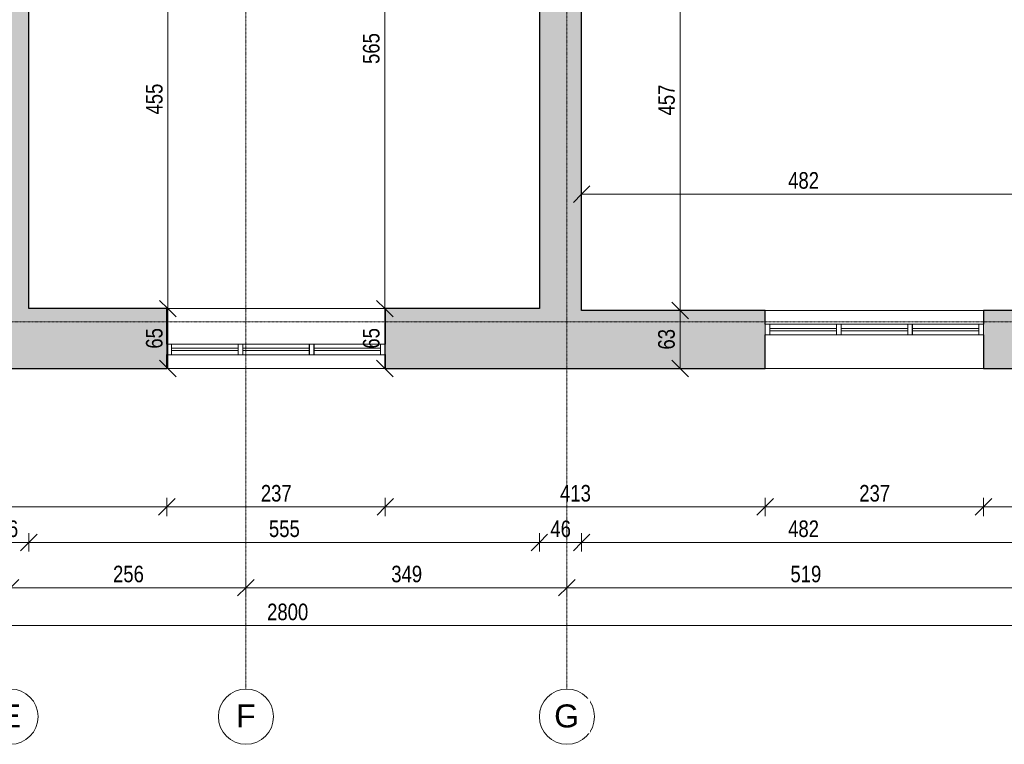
# Model space of a CAD drawing. Header units: centimetres. Extents: x 14852 to 18341, y -10824 to -8518.
# Tile 6 of 20: x 16230 to 17300, y -10824 to -10037. Entities that reach past the tile are written whole.
import ezdxf

# ---------------------------------------------------------------- set-up
doc = ezdxf.new("R2010")
doc.units = ezdxf.units.CM
doc.linetypes.add('Linia siatki', pattern=[0.9925, 0.47, -0.2175, 0.0875, -0.2175])
for name, color, linetype, lineweight in [('A-ANNO-DIMS', 211, 'Continuous', 9), ('A-ANNO-DIMS-100', 211, 'Continuous', 9), ('A-GLAZ', 151, 'Continuous', 9), ('A-WALL', 113, 'Continuous', 9), ('A-WALL-PATT', 111, 'Continuous', 25), ('S-GRID', 1, 'Continuous', 9), ('S-GRID-IDEN', 1, 'Continuous', 9)]:
    doc.layers.add(name, color=color, linetype=linetype, lineweight=lineweight)
doc.styles.add('Arial', font='arial.ttf', dxfattribs={"height": 25})
doc.styles.add('Arial_1', font='arial.ttf', dxfattribs={"width": 0.8, "height": 18})
doc.dimstyles.new('Przekątna_-_1_8_mm_Arial', dxfattribs={"dimscale": 30.48, "dimtxt": 18.364669, "dimasz": 0.590551, "dimexe": 0.328084, "dimexo": 0.0625, "dimgap": 0.016404, "dimtad": 1, "dimdec": 0, "dimdsep": 46, "dimtxsty": 'Arial_1', "dimblk1": 'OBLIQUE', "dimblk2": 'OBLIQUE', "dimsah": 1, "dimcen": 0.09, "dimazin": 0, "dimtfac": 1, "dimtdec": 4, "dimtix": 1, "dimtmove": 0, "dimatfit": 3, "dimfxl": 0.328084, "dimfxlon": 1, "dimtvp": 1, "dimtolj": 1, "dimtzin": 0, "dimarcsym": 2})

# ---------------------------------------------------------------- blocks, each defined once
blk = doc.blocks.new('Aluminum_2 szybowe - 160x140-603551-6_Poziom posadzka II pietra inwentaryzacja')
at = {"layer": 'A-GLAZ', "lineweight": 18}
for p, q in [((-132.1, 20.2), (-137.2, 20.2)), ((-137.2, 20.2), (-137.2, 8.7)), ((-132.1, 8.7), (-132.1, 20.2)), ((-59.7, 15.7), (-132.1, 15.7)), ((-132.1, 15.7), (-132.1, 13.2)), ((-132.1, 13.2), (-59.7, 13.2)), ((-54.6, 20.2), (-59.7, 20.2)), ((-59.7, 20.2), (-59.7, 8.7)), ((-59.7, 13.2), (-59.7, 15.7)), ((-54.6, 8.7), (-54.6, 20.2)), ((17.8, 15.7), (-54.6, 15.7)), ((-54.6, 15.7), (-54.6, 13.2)), ((-54.6, 13.2), (17.8, 13.2)), ((22.8, 20.2), (17.8, 20.2)), ((17.8, 20.2), (17.8, 8.7)), ((17.8, 13.2), (17.8, 15.7)), ((22.8, 8.7), (22.8, 20.2)), ((-137.2, 8.7), (-132.1, 8.7)), ((-59.7, 8.7), (-54.6, 8.7)), ((17.8, 8.7), (22.8, 8.7))]:
    blk.add_line(p, q, dxfattribs=at)
at = {"layer": 'A-GLAZ'}
for p, q in [((-132.1, 20.2), (-59.7, 20.2)), ((-54.6, 20.2), (17.8, 20.2)), ((-59.7, 8.7), (-132.1, 8.7)), ((17.8, 8.7), (-54.6, 8.7))]:
    blk.add_line(p, q, dxfattribs=at)
blk = doc.blocks.new('Aluminum_2 szybowe - 160x140-603873-6_Poziom posadzka II pietra inwentaryzacja')
at = {"layer": 'A-GLAZ', "lineweight": 18}
for p, q in [((-132.1, 19.2), (-137.2, 19.2)), ((-137.2, 19.2), (-137.2, 7.7)), ((-132.1, 7.7), (-132.1, 19.2)), ((-59.7, 14.7), (-132.1, 14.7)), ((-132.1, 14.7), (-132.1, 12.2)), ((-132.1, 12.2), (-59.7, 12.2)), ((-54.6, 19.2), (-59.7, 19.2)), ((-59.7, 19.2), (-59.7, 7.7)), ((-59.7, 12.2), (-59.7, 14.7)), ((-54.6, 7.7), (-54.6, 19.2)), ((17.8, 14.7), (-54.6, 14.7)), ((-54.6, 14.7), (-54.6, 12.2)), ((-54.6, 12.2), (17.8, 12.2)), ((22.8, 19.2), (17.8, 19.2)), ((17.8, 19.2), (17.8, 7.7)), ((17.8, 12.2), (17.8, 14.7)), ((22.8, 7.7), (22.8, 19.2)), ((-137.2, 7.7), (-132.1, 7.7)), ((-59.7, 7.7), (-54.6, 7.7)), ((17.8, 7.7), (22.8, 7.7))]:
    blk.add_line(p, q, dxfattribs=at)
at = {"layer": 'A-GLAZ'}
for p, q in [((-132.1, 19.2), (-59.7, 19.2)), ((-54.6, 19.2), (17.8, 19.2)), ((-59.7, 7.7), (-132.1, 7.7)), ((17.8, 7.7), (-54.6, 7.7))]:
    blk.add_line(p, q, dxfattribs=at)
blk = doc.blocks.new('Siatka - M_Symbol siatki - okrąg-11506-6_Poziom posadzka II pietra inwentaryzacja')
at = {"layer": 'S-GRID-IDEN'}
blk.add_circle((0, 0), 0.3, dxfattribs=at)
blk = doc.blocks.new('DIMBLOCK73-6_Poziom posadzka II pietra inwentaryzacja')
at = {"layer": 'A-ANNO-DIMS-100'}
for p, q in [((16005.1, -10566.3), (16005.1, -10556.3)), ((16005.1, -10566.3), (16014.1, -10557.3)), ((16389.6, -10566.3), (16389.6, -10556.3)), ((16389.6, -10566.3), (16398.6, -10557.3)), ((16005.1, -10566.3), (15996.1, -10575.3)), ((16005.1, -10566.3), (16389.6, -10566.3)), ((16005.1, -10566.3), (16005.1, -10576.3)), ((16389.6, -10566.3), (16380.6, -10575.3)), ((16389.6, -10566.3), (16389.6, -10576.3))]:
    blk.add_line(p, q, dxfattribs=at)
at = {"layer": 'A-ANNO-DIMS-100', "color": 0, "insert": (16180.8, -10542.4), "char_height": 18, "width": 39.668, "attachment_point": 1, "line_spacing_factor": 0.941778, "style": 'Arial_1'}
blk.add_mtext('385', dxfattribs=at)
blk = doc.blocks.new('_Oblique')
at = {"color": 0, "linetype": 'ByBlock', "lineweight": -2}
blk.add_line((-0.5, -0.5), (0.5, 0.5), dxfattribs=at)
blk = doc.blocks.new('DIMBLOCK74-6_Poziom posadzka II pietra inwentaryzacja')
at = {"layer": 'A-ANNO-DIMS-100'}
for p, q in [((16389.6, -10566.3), (16389.6, -10556.3)), ((16389.6, -10566.3), (16398.6, -10557.3)), ((16627.1, -10566.3), (16627.1, -10556.3)), ((16627.1, -10566.3), (16636.1, -10557.3)), ((16389.6, -10566.3), (16380.6, -10575.3)), ((16389.6, -10566.3), (16627.1, -10566.3)), ((16389.6, -10566.3), (16389.6, -10576.3)), ((16627.1, -10566.3), (16618.1, -10575.3)), ((16627.1, -10566.3), (16627.1, -10576.3))]:
    blk.add_line(p, q, dxfattribs=at)
at = {"layer": 'A-ANNO-DIMS-100', "color": 0, "insert": (16491.8, -10542.4), "char_height": 18, "width": 39.668, "attachment_point": 1, "line_spacing_factor": 0.941778, "style": 'Arial_1'}
blk.add_mtext('237', dxfattribs=at)
blk = doc.blocks.new('DIMBLOCK75-6_Poziom posadzka II pietra inwentaryzacja')
at = {"layer": 'A-ANNO-DIMS-100'}
for p, q in [((16627.1, -10566.3), (16627.1, -10556.3)), ((16627.1, -10566.3), (16636.1, -10557.3)), ((17040.2, -10566.3), (17040.2, -10556.3)), ((17040.2, -10566.3), (17049.2, -10557.3)), ((16627.1, -10566.3), (16618.1, -10575.3)), ((16627.1, -10566.3), (17040.2, -10566.3)), ((16627.1, -10566.3), (16627.1, -10576.3)), ((17040.2, -10566.3), (17031.2, -10575.3)), ((17040.2, -10566.3), (17040.2, -10576.3))]:
    blk.add_line(p, q, dxfattribs=at)
at = {"layer": 'A-ANNO-DIMS-100', "color": 0, "insert": (16817.1, -10542.4), "char_height": 18, "width": 39.668, "attachment_point": 1, "line_spacing_factor": 0.941778, "style": 'Arial_1'}
blk.add_mtext('413', dxfattribs=at)
blk = doc.blocks.new('DIMBLOCK76-6_Poziom posadzka II pietra inwentaryzacja')
at = {"layer": 'A-ANNO-DIMS-100'}
for p, q in [((17040.2, -10566.3), (17040.2, -10556.3)), ((17040.2, -10566.3), (17049.2, -10557.3)), ((17277.6, -10566.3), (17277.6, -10556.3)), ((17277.6, -10566.3), (17286.6, -10557.3)), ((17040.2, -10566.3), (17031.2, -10575.3)), ((17040.2, -10566.3), (17277.6, -10566.3)), ((17040.2, -10566.3), (17040.2, -10576.3)), ((17277.6, -10566.3), (17268.6, -10575.3)), ((17277.6, -10566.3), (17277.6, -10576.3))]:
    blk.add_line(p, q, dxfattribs=at)
at = {"layer": 'A-ANNO-DIMS-100', "color": 0, "insert": (17142.4, -10542.4), "char_height": 18, "width": 39.668, "attachment_point": 1, "line_spacing_factor": 0.941778, "style": 'Arial_1'}
blk.add_mtext('237', dxfattribs=at)
blk = doc.blocks.new('DIMBLOCK77-6_Poziom posadzka II pietra inwentaryzacja')
at = {"layer": 'A-ANNO-DIMS-100'}
for p, q in [((17277.6, -10566.3), (17277.6, -10556.3)), ((17277.6, -10566.3), (17286.6, -10557.3)), ((17920.6, -10566.3), (17920.6, -10556.3)), ((17920.6, -10566.3), (17929.6, -10557.3)), ((17277.6, -10566.3), (17268.6, -10575.3)), ((17277.6, -10566.3), (17920.6, -10566.3)), ((17277.6, -10566.3), (17277.6, -10576.3)), ((17920.6, -10566.3), (17911.6, -10575.3)), ((17920.6, -10566.3), (17920.6, -10576.3))]:
    blk.add_line(p, q, dxfattribs=at)
at = {"layer": 'A-ANNO-DIMS-100', "color": 0, "insert": (17582.6, -10542.4), "char_height": 18, "width": 39.668, "attachment_point": 1, "line_spacing_factor": 0.941778, "style": 'Arial_1'}
blk.add_mtext('643', dxfattribs=at)
blk = doc.blocks.new('DIMBLOCK82-6_Poziom posadzka II pietra inwentaryzacja')
at = {"layer": 'A-ANNO-DIMS-100'}
for p, q in [((16193.6, -10604.9), (16193.6, -10594.9)), ((16193.6, -10604.9), (16202.6, -10595.9)), ((16239.6, -10604.9), (16239.6, -10594.9)), ((16239.6, -10604.9), (16248.6, -10595.9)), ((16193.6, -10604.9), (16184.6, -10613.9)), ((16193.6, -10604.9), (16239.6, -10604.9)), ((16193.6, -10604.9), (16193.6, -10614.9)), ((16239.6, -10604.9), (16230.6, -10613.9)), ((16239.6, -10604.9), (16239.6, -10614.9))]:
    blk.add_line(p, q, dxfattribs=at)
at = {"layer": 'A-ANNO-DIMS-100', "color": 0, "insert": (16205.6, -10581), "char_height": 18, "width": 26.445, "attachment_point": 1, "line_spacing_factor": 0.941778, "style": 'Arial_1'}
blk.add_mtext('46', dxfattribs=at)
blk = doc.blocks.new('DIMBLOCK83-6_Poziom posadzka II pietra inwentaryzacja')
at = {"layer": 'A-ANNO-DIMS-100'}
for p, q in [((16239.6, -10604.9), (16239.6, -10594.9)), ((16239.6, -10604.9), (16248.6, -10595.9)), ((16794.6, -10604.9), (16794.6, -10594.9)), ((16794.6, -10604.9), (16803.6, -10595.9)), ((16239.6, -10604.9), (16230.6, -10613.9)), ((16239.6, -10604.9), (16794.6, -10604.9)), ((16239.6, -10604.9), (16239.6, -10614.9)), ((16794.6, -10604.9), (16785.6, -10613.9)), ((16794.6, -10604.9), (16794.6, -10614.9))]:
    blk.add_line(p, q, dxfattribs=at)
at = {"layer": 'A-ANNO-DIMS-100', "color": 0, "insert": (16500.6, -10581), "char_height": 18, "width": 39.668, "attachment_point": 1, "line_spacing_factor": 0.941778, "style": 'Arial_1'}
blk.add_mtext('555', dxfattribs=at)
blk = doc.blocks.new('DIMBLOCK84-6_Poziom posadzka II pietra inwentaryzacja')
at = {"layer": 'A-ANNO-DIMS-100'}
for p, q in [((16794.6, -10604.9), (16794.6, -10594.9)), ((16794.6, -10604.9), (16803.6, -10595.9)), ((16840.6, -10604.9), (16840.6, -10594.9)), ((16840.6, -10604.9), (16849.6, -10595.9)), ((16794.6, -10604.9), (16785.6, -10613.9)), ((16794.6, -10604.9), (16840.6, -10604.9)), ((16794.6, -10604.9), (16794.6, -10614.9)), ((16840.6, -10604.9), (16831.6, -10613.9)), ((16840.6, -10604.9), (16840.6, -10614.9))]:
    blk.add_line(p, q, dxfattribs=at)
at = {"layer": 'A-ANNO-DIMS-100', "color": 0, "insert": (16806.6, -10581), "char_height": 18, "width": 26.445, "attachment_point": 1, "line_spacing_factor": 0.941778, "style": 'Arial_1'}
blk.add_mtext('46', dxfattribs=at)
blk = doc.blocks.new('DIMBLOCK85-6_Poziom posadzka II pietra inwentaryzacja')
at = {"layer": 'A-ANNO-DIMS-100'}
for p, q in [((16840.6, -10604.9), (16840.6, -10594.9)), ((16840.6, -10604.9), (16849.6, -10595.9)), ((17322.6, -10604.9), (17322.6, -10594.9)), ((17322.6, -10604.9), (17331.6, -10595.9)), ((16840.6, -10604.9), (16831.6, -10613.9)), ((16840.6, -10604.9), (17322.6, -10604.9)), ((16840.6, -10604.9), (16840.6, -10614.9)), ((17322.6, -10604.9), (17313.6, -10613.9)), ((17322.6, -10604.9), (17322.6, -10614.9))]:
    blk.add_line(p, q, dxfattribs=at)
at = {"layer": 'A-ANNO-DIMS-100', "color": 0, "insert": (17065.1, -10581), "char_height": 18, "width": 39.668, "attachment_point": 1, "line_spacing_factor": 0.941778, "style": 'Arial_1'}
blk.add_mtext('482', dxfattribs=at)
blk = doc.blocks.new('DIMBLOCK92-6_Poziom posadzka II pietra inwentaryzacja')
at = {"layer": 'A-ANNO-DIMS-100'}
for p, q in [((16219.6, -10654.1), (16219.6, -10644.1)), ((16219.6, -10654.1), (16228.6, -10645.1)), ((16475.6, -10654.1), (16475.6, -10644.1)), ((16475.6, -10654.1), (16484.6, -10645.1)), ((16219.6, -10654.1), (16210.6, -10663.1)), ((16219.6, -10654.1), (16475.6, -10654.1)), ((16219.6, -10654.1), (16219.6, -10664.1)), ((16475.6, -10654.1), (16466.6, -10663.1)), ((16475.6, -10654.1), (16475.6, -10664.1))]:
    blk.add_line(p, q, dxfattribs=at)
at = {"layer": 'A-ANNO-DIMS-100', "color": 0, "insert": (16331.1, -10630.2), "char_height": 18, "width": 39.668, "attachment_point": 1, "line_spacing_factor": 0.941778, "style": 'Arial_1'}
blk.add_mtext('256', dxfattribs=at)
blk = doc.blocks.new('DIMBLOCK93-6_Poziom posadzka II pietra inwentaryzacja')
at = {"layer": 'A-ANNO-DIMS-100'}
for p, q in [((16475.6, -10654.1), (16475.6, -10644.1)), ((16475.6, -10654.1), (16484.6, -10645.1)), ((16824.6, -10654.1), (16824.6, -10644.1)), ((16824.6, -10654.1), (16833.6, -10645.1)), ((16475.6, -10654.1), (16466.6, -10663.1)), ((16475.6, -10654.1), (16824.6, -10654.1)), ((16475.6, -10654.1), (16475.6, -10664.1)), ((16824.6, -10654.1), (16815.6, -10663.1)), ((16824.6, -10654.1), (16824.6, -10664.1))]:
    blk.add_line(p, q, dxfattribs=at)
at = {"layer": 'A-ANNO-DIMS-100', "color": 0, "insert": (16633.6, -10630.2), "char_height": 18, "width": 39.668, "attachment_point": 1, "line_spacing_factor": 0.941778, "style": 'Arial_1'}
blk.add_mtext('349', dxfattribs=at)
blk = doc.blocks.new('DIMBLOCK94-6_Poziom posadzka II pietra inwentaryzacja')
at = {"layer": 'A-ANNO-DIMS-100'}
for p, q in [((16824.6, -10654.1), (16824.6, -10644.1)), ((16824.6, -10654.1), (16833.6, -10645.1)), ((17343.6, -10654.1), (17343.6, -10644.1)), ((17343.6, -10654.1), (17352.6, -10645.1)), ((16824.6, -10654.1), (16815.6, -10663.1)), ((16824.6, -10654.1), (17343.6, -10654.1)), ((16824.6, -10654.1), (16824.6, -10664.1)), ((17343.6, -10654.1), (17334.6, -10663.1)), ((17343.6, -10654.1), (17343.6, -10664.1))]:
    blk.add_line(p, q, dxfattribs=at)
at = {"layer": 'A-ANNO-DIMS-100', "color": 0, "insert": (17067.6, -10630.2), "char_height": 18, "width": 39.668, "attachment_point": 1, "line_spacing_factor": 0.941778, "style": 'Arial_1'}
blk.add_mtext('519', dxfattribs=at)
blk = doc.blocks.new('DIMBLOCK97-6_Poziom posadzka II pietra inwentaryzacja')
at = {"layer": 'A-ANNO-DIMS-100'}
for p, q in [((15120.6, -10695.3), (15120.6, -10685.3)), ((15120.6, -10695.3), (15129.6, -10686.3)), ((17920.6, -10695.3), (17920.6, -10685.3)), ((17920.6, -10695.3), (17929.6, -10686.3)), ((15120.6, -10695.3), (15111.6, -10704.3)), ((15120.6, -10695.3), (17920.6, -10695.3)), ((15120.6, -10695.3), (15120.6, -10705.3)), ((17920.6, -10695.3), (17911.6, -10704.3)), ((17920.6, -10695.3), (17920.6, -10705.3))]:
    blk.add_line(p, q, dxfattribs=at)
at = {"layer": 'A-ANNO-DIMS-100', "color": 0, "insert": (16498.6, -10671.4), "char_height": 18, "width": 52.89, "attachment_point": 1, "line_spacing_factor": 0.941778, "style": 'Arial_1'}
blk.add_mtext('2800', dxfattribs=at)
blk = doc.blocks.new('DIMBLOCK141-6_Poziom posadzka II pietra inwentaryzacja')
at = {"layer": 'A-ANNO-DIMS-100'}
for p, q in [((16840.6, -10226.2), (16840.6, -10216.2)), ((16840.6, -10226.2), (16849.6, -10217.2)), ((17322.6, -10226.2), (17322.6, -10216.2)), ((17322.6, -10226.2), (17331.6, -10217.2)), ((16840.6, -10226.2), (16831.6, -10235.2)), ((16840.6, -10226.2), (17322.6, -10226.2)), ((16840.6, -10226.2), (16840.6, -10236.2)), ((17322.6, -10226.2), (17313.6, -10235.2)), ((17322.6, -10226.2), (17322.6, -10236.2))]:
    blk.add_line(p, q, dxfattribs=at)
at = {"layer": 'A-ANNO-DIMS-100', "color": 0, "insert": (17065.1, -10202.3), "char_height": 18, "width": 39.668, "attachment_point": 1, "line_spacing_factor": 0.941778, "style": 'Arial_1'}
blk.add_mtext('482', dxfattribs=at)
blk = doc.blocks.new('DIMBLOCK210-6_Poziom posadzka II pietra inwentaryzacja')
at = {"layer": 'A-ANNO-DIMS-100'}
for p, q in [((16390.8, -10350.7), (16380.8, -10350.7)), ((16390.8, -10350.7), (16381.8, -10341.7)), ((16390.8, -10415.7), (16390.8, -10350.7)), ((16390.8, -10350.7), (16399.8, -10359.7)), ((16390.8, -10350.7), (16400.8, -10350.7)), ((16390.8, -10415.7), (16380.8, -10415.7)), ((16390.8, -10415.7), (16381.8, -10406.7)), ((16390.8, -10415.7), (16399.8, -10424.7)), ((16390.8, -10415.7), (16400.8, -10415.7))]:
    blk.add_line(p, q, dxfattribs=at)
at = {"layer": 'A-ANNO-DIMS-100', "color": 0, "insert": (16366.9, -10394.2), "char_height": 18, "width": 26.445, "attachment_point": 1, "rotation": 90, "line_spacing_factor": 0.941778, "style": 'Arial_1'}
blk.add_mtext('65', dxfattribs=at)
blk = doc.blocks.new('DIMBLOCK211-6_Poziom posadzka II pietra inwentaryzacja')
at = {"layer": 'A-ANNO-DIMS-100'}
for p, q in [((16390.8, -9895.7), (16381.8, -9886.7)), ((16390.8, -9895.7), (16380.8, -9895.7)), ((16390.8, -10350.7), (16390.8, -9895.7)), ((16390.8, -9895.7), (16399.8, -9904.7)), ((16390.8, -9895.7), (16400.8, -9895.7)), ((16390.8, -10350.7), (16380.8, -10350.7)), ((16390.8, -10350.7), (16381.8, -10341.7)), ((16390.8, -10350.7), (16399.8, -10359.7)), ((16390.8, -10350.7), (16400.8, -10350.7))]:
    blk.add_line(p, q, dxfattribs=at)
at = {"layer": 'A-ANNO-DIMS-100', "color": 0, "insert": (16366.9, -10139.7), "char_height": 18, "width": 39.668, "attachment_point": 1, "rotation": 90, "line_spacing_factor": 0.941778, "style": 'Arial_1'}
blk.add_mtext('455', dxfattribs=at)
blk = doc.blocks.new('DIMBLOCK221-6_Poziom posadzka II pietra inwentaryzacja')
at = {"layer": 'A-ANNO-DIMS-100'}
for p, q in [((16626.7, -10350.7), (16616.7, -10350.7)), ((16626.7, -10350.7), (16617.7, -10341.7)), ((16626.7, -10415.7), (16626.7, -10350.7)), ((16626.7, -10350.7), (16635.7, -10359.7)), ((16626.7, -10350.7), (16636.7, -10350.7)), ((16626.7, -10415.7), (16616.7, -10415.7)), ((16626.7, -10415.7), (16617.7, -10406.7)), ((16626.7, -10415.7), (16635.7, -10424.7)), ((16626.7, -10415.7), (16636.7, -10415.7))]:
    blk.add_line(p, q, dxfattribs=at)
at = {"layer": 'A-ANNO-DIMS-100', "color": 0, "insert": (16602.8, -10394.2), "char_height": 18, "width": 26.445, "attachment_point": 1, "rotation": 90, "line_spacing_factor": 0.941778, "style": 'Arial_1'}
blk.add_mtext('65', dxfattribs=at)
blk = doc.blocks.new('DIMBLOCK222-6_Poziom posadzka II pietra inwentaryzacja')
at = {"layer": 'A-ANNO-DIMS-100'}
for p, q in [((16626.7, -9785.7), (16617.7, -9776.7)), ((16626.7, -9785.7), (16616.7, -9785.7)), ((16626.7, -10350.7), (16626.7, -9785.7)), ((16626.7, -9785.7), (16635.7, -9794.7)), ((16626.7, -9785.7), (16636.7, -9785.7)), ((16626.7, -10350.7), (16616.7, -10350.7)), ((16626.7, -10350.7), (16617.7, -10341.7)), ((16626.7, -10350.7), (16635.7, -10359.7)), ((16626.7, -10350.7), (16636.7, -10350.7))]:
    blk.add_line(p, q, dxfattribs=at)
at = {"layer": 'A-ANNO-DIMS-100', "color": 0, "insert": (16602.8, -10084.7), "char_height": 18, "width": 39.668, "attachment_point": 1, "rotation": 90, "line_spacing_factor": 0.941778, "style": 'Arial_1'}
blk.add_mtext('565', dxfattribs=at)
blk = doc.blocks.new('DIMBLOCK241-6_Poziom posadzka II pietra inwentaryzacja')
at = {"layer": 'A-ANNO-DIMS-100'}
for p, q in [((16947.7, -10352.7), (16938.7, -10343.7)), ((16947.7, -10352.7), (16937.7, -10352.7)), ((16947.7, -10415.7), (16947.7, -10352.7)), ((16947.7, -10352.7), (16956.7, -10361.7)), ((16947.7, -10352.7), (16957.7, -10352.7)), ((16947.7, -10415.7), (16937.7, -10415.7)), ((16947.7, -10415.7), (16938.7, -10406.7)), ((16947.7, -10415.7), (16956.7, -10424.7)), ((16947.7, -10415.7), (16957.7, -10415.7))]:
    blk.add_line(p, q, dxfattribs=at)
at = {"layer": 'A-ANNO-DIMS-100', "color": 0, "insert": (16923.8, -10395.2), "char_height": 18, "width": 26.445, "attachment_point": 1, "rotation": 90, "line_spacing_factor": 0.941778, "style": 'Arial_1'}
blk.add_mtext('63', dxfattribs=at)
blk = doc.blocks.new('DIMBLOCK242-6_Poziom posadzka II pietra inwentaryzacja')
at = {"layer": 'A-ANNO-DIMS-100'}
for p, q in [((16947.7, -9895.7), (16938.7, -9886.7)), ((16947.7, -9895.7), (16937.7, -9895.7)), ((16947.7, -10352.7), (16947.7, -9895.7)), ((16947.7, -9895.7), (16956.7, -9904.7)), ((16947.7, -9895.7), (16957.7, -9895.7)), ((16947.7, -10352.7), (16938.7, -10343.7)), ((16947.7, -10352.7), (16937.7, -10352.7)), ((16947.7, -10352.7), (16956.7, -10361.7)), ((16947.7, -10352.7), (16957.7, -10352.7))]:
    blk.add_line(p, q, dxfattribs=at)
at = {"layer": 'A-ANNO-DIMS-100', "color": 0, "insert": (16923.8, -10140.7), "char_height": 18, "width": 39.668, "attachment_point": 1, "rotation": 90, "line_spacing_factor": 0.941778, "style": 'Arial_1'}
blk.add_mtext('457', dxfattribs=at)

msp = doc.modelspace()

# ---------------------------------------------------------------- hatches: boundary and pattern name
at = {"layer": 'A-WALL-PATT', "lineweight": 9}
h = msp.add_hatch(color=256, dxfattribs=at)
h.paths.add_polyline_path([(16239.6, -10415.7), (16239.6, -9542.2), (16193.6, -9542.2), (16193.6, -10415.7)])
h.paths.add_polyline_path([(16239.6, -9452.2), (16239.6, -8812.7), (16193.6, -8812.7), (16193.6, -9452.2), (16236.1, -9452.2)])
h = msp.add_hatch(color=256, dxfattribs=at)
h.paths.add_polyline_path([(16794.6, -10352.7), (16840.6, -10352.7), (16840.6, -9563.7), (16794.6, -9563.7), (16794.6, -10350.7)])
h.paths.add_polyline_path([(16839.6, -9418.7), (16840.6, -9418.7), (16840.6, -8812.7), (16794.6, -8812.7), (16794.6, -9418.7), (16834.7, -9418.7)])
h = msp.add_hatch(color=256, dxfattribs=at)
h.paths.add_polyline_path([(16239.6, -10415.7), (16389.6, -10415.7), (16389.6, -10350.7), (16239.6, -10350.7), (16239.6, -10400.7)])
h.paths.add_polyline_path([(16794.6, -10415.7), (16794.6, -10350.7), (16627.1, -10350.7), (16627.1, -10415.7)])
h = msp.add_hatch(color=256, dxfattribs=at)
h.paths.add_polyline_path([(17277.6, -10415.7), (17342.6, -10415.7), (17342.6, -10352.7), (17277.6, -10352.7), (17277.6, -10379.1)])
h.paths.add_polyline_path([(16794.6, -10415.7), (17040.2, -10415.7), (17040.2, -10352.7), (16794.6, -10352.7)])

# ---------------------------------------------------------------- linework, layer by layer
at = {"layer": 'A-WALL', "lineweight": 25}
for p, q in [((16794.6, -9785.7), (16794.6, -10350.7)), ((16239.6, -10350.7), (16239.6, -9895.7)), ((16840.6, -10352.7), (16840.6, -9895.7)), ((16389.6, -10350.7), (16239.6, -10350.7)), ((16389.6, -10389.3), (16389.6, -10350.7)), ((16794.6, -10350.7), (16627.1, -10350.7)), ((16627.1, -10350.7), (16627.1, -10389.3)), ((17040.2, -10352.7), (16840.6, -10352.7)), ((17040.2, -10367.7), (17040.2, -10352.7)), ((17322.6, -10352.7), (17277.6, -10352.7)), ((17277.6, -10352.7), (17277.6, -10367.7)), ((17040.2, -10415.7), (17040.2, -10379.1)), ((17277.6, -10379.1), (17277.6, -10415.7)), ((16389.6, -10415.7), (16389.6, -10400.7)), ((16627.1, -10400.7), (16627.1, -10415.7)), ((16005.1, -10415.7), (16389.6, -10415.7)), ((16627.1, -10415.7), (17040.2, -10415.7)), ((17277.6, -10415.7), (17920.6, -10415.7))]:
    msp.add_line(p, q, dxfattribs=at)
at = {"layer": 'A-WALL'}
for p, q in [((16389.6, -10350.7), (16627.1, -10350.7)), ((17040.2, -10352.7), (17277.6, -10352.7)), ((16627.1, -10415.7), (16389.6, -10415.7)), ((17277.6, -10415.7), (17040.2, -10415.7))]:
    msp.add_line(p, q, dxfattribs=at)
at = {"layer": 'S-GRID', "linetype": 'Linia siatki'}
for p, q in [((16475.6, -8517.7), (16475.6, -10764.3)), ((16824.6, -8517.7), (16824.6, -10764.3)), ((14852.4, -10365), (18281.3, -10365))]:
    msp.add_line(p, q, dxfattribs=at)

# ---------------------------------------------------------------- block references
at = {"layer": 'A-GLAZ'}
for p in [(17177.3, -10386.9), (17254.8, -10386.9)]:
    msp.add_blockref('Aluminum_2 szybowe - 160x140-603873-6_Poziom posadzka II pietra inwentaryzacja', p, dxfattribs=at)
at = {"layer": 'A-GLAZ', "rotation": 180}
for p in [(16412.5, -10380.6), (16489.9, -10380.6)]:
    msp.add_blockref('Aluminum_2 szybowe - 160x140-603551-6_Poziom posadzka II pietra inwentaryzacja', p, dxfattribs=at)
at = {"layer": 'S-GRID-IDEN', "xscale": 99.99999999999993, "yscale": 99.99999999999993, "zscale": 99.99999999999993, "rotation": 180}
for p in [(16219.6, -10794.3), (16475.6, -10794.3), (16824.6, -10794.3)]:
    msp.add_blockref('Siatka - M_Symbol siatki - okrąg-11506-6_Poziom posadzka II pietra inwentaryzacja', p, dxfattribs=at)

# ---------------------------------------------------------------- dimensions: what is measured, and where the dimension line sits
at = {"layer": 'A-ANNO-DIMS'}
for base, p1, p2, override, picture, middle in [((16626.7, -9785.7), (16616.7, -10350.7), (16616.7, -9785.7), {"dimpost": '<>', "dimfxl": 565}, 'DIMBLOCK222-6_Poziom posadzka II pietra inwentaryzacja', (16617, -10068.2)), ((16390.8, -9895.7), (16380.8, -10350.7), (16380.8, -9895.7), {"dimpost": '<>', "dimfxl": 455}, 'DIMBLOCK211-6_Poziom posadzka II pietra inwentaryzacja', (16381.1, -10123.2)), ((16947.7, -9895.7), (16937.7, -10352.7), (16937.7, -9895.7), {"dimpost": '<>', "dimfxl": 457}, 'DIMBLOCK242-6_Poziom posadzka II pietra inwentaryzacja', (16938, -10124.2)), ((16390.8, -10350.7), (16380.8, -10415.7), (16380.8, -10350.7), {"dimpost": '<>', "dimfxl": 65}, 'DIMBLOCK210-6_Poziom posadzka II pietra inwentaryzacja', (16381.1, -10383.2)), ((16626.7, -10350.7), (16616.7, -10415.7), (16616.7, -10350.7), {"dimpost": '<>', "dimfxl": 65}, 'DIMBLOCK221-6_Poziom posadzka II pietra inwentaryzacja', (16617, -10383.2)), ((16947.7, -10352.7), (16937.7, -10415.7), (16937.7, -10352.7), {"dimpost": '<>', "dimfxl": 63}, 'DIMBLOCK241-6_Poziom posadzka II pietra inwentaryzacja', (16938, -10384.2))]:
    dim = msp.add_linear_dim(base=base, p1=p1, p2=p2, angle=90, dimstyle='Przekątna_-_1_8_mm_Arial', override=override, dxfattribs=at)
    dim.commit()
    dim.dimension.update_dxf_attribs({"geometry": picture, "text_midpoint": middle})
for base, p1, p2, override, picture, middle in [((17322.6, -10226.2), (16840.6, -10216.2), (17322.6, -10216.2), {"dimpost": '<>', "dimfxl": 482}, 'DIMBLOCK141-6_Poziom posadzka II pietra inwentaryzacja', (17081.6, -10216.5)), ((16389.6226, -10566.3161), (16005.0826, -10556.3161), (16389.6226, -10556.3161), {"dimpost": '<>', "dimfxl": 384.54}, 'DIMBLOCK73-6_Poziom posadzka II pietra inwentaryzacja', (16197.3526, -10556.6196)), ((16627.0826, -10566.3161), (16389.6226, -10556.3161), (16627.0826, -10556.3161), {"dimpost": '<>', "dimfxl": 237.46}, 'DIMBLOCK74-6_Poziom posadzka II pietra inwentaryzacja', (16508.3526, -10556.6196)), ((17040.2, -10566.3), (16627.1, -10556.3), (17040.2, -10556.3), {"dimpost": '<>', "dimfxl": 413.08}, 'DIMBLOCK75-6_Poziom posadzka II pietra inwentaryzacja', (16833.6, -10556.6)), ((17277.6, -10566.3), (17040.2, -10556.3), (17277.6, -10556.3), {"dimpost": '<>', "dimfxl": 237.46}, 'DIMBLOCK76-6_Poziom posadzka II pietra inwentaryzacja', (17158.9, -10556.6)), ((17920.6, -10566.3), (17277.6, -10556.3), (17920.6, -10556.3), {"dimpost": '<>', "dimfxl": 643}, 'DIMBLOCK77-6_Poziom posadzka II pietra inwentaryzacja', (17599.1, -10556.6)), ((16239.6, -10604.9), (16193.6, -10594.9), (16239.6, -10594.9), {"dimpost": '<>', "dimfxl": 46}, 'DIMBLOCK82-6_Poziom posadzka II pietra inwentaryzacja', (16216.6, -10595.2)), ((16794.6, -10604.9), (16239.6, -10594.9), (16794.6, -10594.9), {"dimpost": '<>', "dimfxl": 555}, 'DIMBLOCK83-6_Poziom posadzka II pietra inwentaryzacja', (16517.1, -10595.2)), ((16840.6, -10604.9), (16794.6, -10594.9), (16840.6, -10594.9), {"dimpost": '<>', "dimfxl": 46}, 'DIMBLOCK84-6_Poziom posadzka II pietra inwentaryzacja', (16817.6, -10595.2)), ((17322.6, -10604.9), (16840.6, -10594.9), (17322.6, -10594.9), {"dimpost": '<>', "dimfxl": 482}, 'DIMBLOCK85-6_Poziom posadzka II pietra inwentaryzacja', (17081.6, -10595.2)), ((16475.6, -10654.1), (16219.6, -10644.1), (16475.6, -10644.1), {"dimpost": '<>', "dimfxl": 256}, 'DIMBLOCK92-6_Poziom posadzka II pietra inwentaryzacja', (16347.6, -10644.4)), ((16824.6, -10654.1), (16475.6, -10644.1), (16824.6, -10644.1), {"dimpost": '<>', "dimfxl": 349}, 'DIMBLOCK93-6_Poziom posadzka II pietra inwentaryzacja', (16650.1, -10644.4)), ((17343.6, -10654.1), (16824.6, -10644.1), (17343.6, -10644.1), {"dimpost": '<>', "dimfxl": 519}, 'DIMBLOCK94-6_Poziom posadzka II pietra inwentaryzacja', (17084.1, -10644.4)), ((17920.6, -10695.3), (15120.6, -10685.3), (17920.6, -10685.3), {"dimpost": '<>', "dimfxl": 2800}, 'DIMBLOCK97-6_Poziom posadzka II pietra inwentaryzacja', (16520.6, -10685.6))]:
    dim = msp.add_linear_dim(base=base, p1=p1, p2=p2, dimstyle='Przekątna_-_1_8_mm_Arial', override=override, dxfattribs=at)
    dim.commit()
    dim.dimension.update_dxf_attribs({"geometry": picture, "text_midpoint": middle})

# ---------------------------------------------------------------- next in the draw order: texts
at = {"layer": 'S-GRID-IDEN', "char_height": 25, "attachment_point": 1, "style": 'Arial', "bg_fill": 3, "box_fill_scale": 1.25, "bg_fill_color": 256, "bg_fill_true_color": 13158600, "bg_fill_transparency": 0}
for s, insert, width in [('\\fArial|b0|i0|c238|p34|;E', (16207.7, -10781), 28.059), ('\\fArial|b0|i0|c238|p34|;F', (16464.7, -10781), 25.654), ('\\fArial|b0|i0|c238|p34|;G', (16810.7, -10781), 32.869)]:
    msp.add_mtext(s, dxfattribs=dict(at, insert=insert, width=width))

doc.saveas('drawing.dxf')
